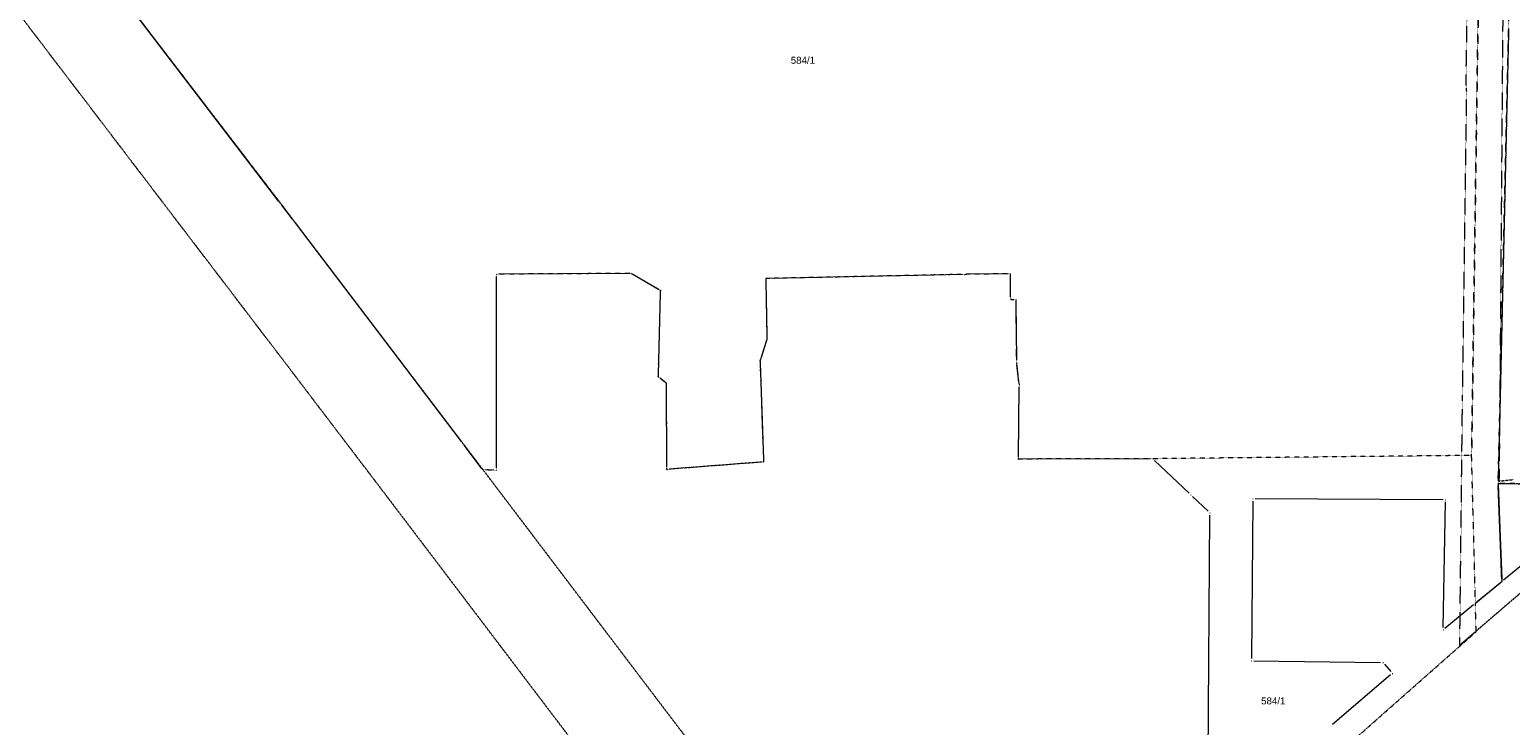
# Model space of a CAD drawing. Header units: millimetres. Extents: x 7098408 to 7789344, y 5351952 to 5979042.
# Tile 6 of 33: x 7334918 to 7495146, y 5562862 to 5638077. Entities that reach past the tile are written whole.
import ezdxf

# ---------------------------------------------------------------- set-up
doc = ezdxf.new("R2010")
doc.units = ezdxf.units.MM
doc.header["$MEASUREMENT"] = 0
doc.linetypes.add('4002', pattern=[2, 1, -1])
doc.linetypes.add('4003', pattern=[3, 2, -1])
for name, color, linetype, lineweight, true_color in [('Drogi_Nr_pióra__102', 7, 'Continuous', 5, 0xcccccc), ('Dzialki_Nr_pióra__102', 7, 'Continuous', 5, 0xcccccc), ('SYSTEM_Nr_pióra__102', 7, 'Continuous', 5, 0xcccccc), ('Uzytki_Nr_pióra__102', 7, 'Continuous', 5, 0xcccccc)]:
    doc.layers.add(name, color=color, linetype=linetype, lineweight=lineweight, true_color=true_color)
doc.styles.add('STYL_AUTOMATYCZNY_2', font='arial.ttf')

msp = doc.modelspace()

# ---------------------------------------------------------------- linework, layer by layer
at = {"layer": 'Drogi_Nr_pióra__102', "color": 254, "linetype": '4003', "lineweight": 5, "true_color": 0xcccccc}
for p, q in [((7490351.07, 5632394.66), (7490555.24, 5645919.75)), ((7494317.32, 5639312.33), (7493991.05, 5596364.11)), ((7490419.12, 5631406.85), (7490351.07, 5632394.66)), ((7489967.75, 5598392.78), (7490419.12, 5631406.85)), ((7489670.51, 5571536.76), (7489967.75, 5598392.78)), ((7493991.05, 5596364.11), (7493909.99, 5589274.3)), ((7493909.99, 5589274.3), (7495480.27, 5589431.43)), ((7499951.94, 5580353.99), (7489670.51, 5571536.76))]:
    msp.add_line(p, q, dxfattribs=at)
at = {"layer": 'Dzialki_Nr_pióra__102', "color": 254, "linetype": 'Continuous', "lineweight": 5, "true_color": 0xcccccc}
for p, q in [((7361901.74, 5619515.1), (7316698.67, 5678457.43)), ((7494946.84, 5637702.01), (7493827.92, 5589252.28)), ((7363373.95, 5617574.51), (7362204.99, 5619117.77)), ((7381648.93, 5593544.8), (7363676.19, 5617176.18)), ((7385403.01, 5611390.44), (7385393, 5590713.48)), ((7399734.76, 5611719.71), (7385653.22, 5611641.64)), ((7402971.42, 5609994.29), (7400201.15, 5611595.6)), ((7435844.37, 5611615.62), (7414827.14, 5611175.26)), ((7440788.43, 5611686.68), (7436344.78, 5611624.63)), ((7441065.65, 5609138.59), (7441041.63, 5611440.48)), ((7402953.4, 5600791.74), (7403181.59, 5609618.98)), ((7414581.94, 5610920.05), (7414692.03, 5604865.09)), ((7441408.94, 5608876.37), (7441318.86, 5608880.38)), ((7441726.2, 5602353.03), (7441662.14, 5608618.16)), ((7414619.97, 5604376.68), (7414023.48, 5602521.16)), ((7413955.42, 5602032.76), (7414317.72, 5591594.2)), ((7441971.4, 5599969.07), (7441757.22, 5601854.62)), ((7403631.96, 5599997.09), (7403143.56, 5600385.41)), ((7403877.16, 5590783.54), (7403829.12, 5599590.76)), ((7441912.35, 5591904.46), (7441996.42, 5599470.66)), ((7383830.72, 5590672.45), (7381951.18, 5593146.48)), ((7385142.8, 5590465.28), (7384232.05, 5590471.28)), ((7414077.52, 5591324.98), (7404127.36, 5590552.35)), ((7456191.06, 5591683.28), (7442159.55, 5591655.25)), ((7460382.49, 5587953.22), (7456623.41, 5591512.14)), ((7494072.12, 5589001.08), (7504200.42, 5588953.04)), ((7462434.18, 5586011.63), (7460746.79, 5587608.94)), ((7487877.04, 5587261.65), (7467530.36, 5587349.72)), ((7493830.92, 5588751.87), (7494213.24, 5578653.59)), ((7494213.24, 5578653.59), (7493830.92, 5588751.87)), ((7462447.19, 5557566.3), (7462615.32, 5585589.28)), ((7467278.15, 5587100.52), (7467122.02, 5570096.57)), ((7487872.04, 5573439.32), (7488122.24, 5587010.44)), ((7497141.64, 5580796.35), (7494415.4, 5578562.52)), ((7494029.08, 5578244.26), (7491553.05, 5576210.59)), ((7491166.74, 5575893.33), (7488060.19, 5573347.24)), ((7467370.22, 5569843.37), (7481101.48, 5569669.22)), ((7482172.36, 5568322.12), (7475887.21, 5562943.71)), ((7481514.82, 5569476.07), (7482199.38, 5568675.41))]:
    msp.add_line(p, q, dxfattribs=at)
at = {"layer": 'SYSTEM_Nr_pióra__102', "color": 254, "linetype": 'Continuous', "lineweight": 5, "true_color": 0xcccccc}
for p, q in [((7494952.84, 5637952.22), (7495002.88, 5637952.22)), ((7494952.84, 5637952.22), (7495002.88, 5637952.22)), ((7494952.84, 5637952.22), (7495002.88, 5637952.22)), ((7494952.84, 5637952.22), (7495002.88, 5637952.22)), ((7362053.86, 5619316.94), (7362103.91, 5619316.94)), ((7362053.86, 5619316.94), (7362103.91, 5619316.94)), ((7363525.07, 5617375.34), (7363575.11, 5617375.34)), ((7363525.07, 5617375.34), (7363575.11, 5617375.34)), ((7385403.01, 5611640.64), (7385453.05, 5611640.64)), ((7385403.01, 5611640.64), (7385453.05, 5611640.64)), ((7399984.97, 5611720.71), (7400035.01, 5611720.71)), ((7399984.97, 5611720.71), (7400035.01, 5611720.71)), ((7436094.58, 5611620.62), (7436144.62, 5611620.62)), ((7436094.58, 5611620.62), (7436144.62, 5611620.62)), ((7441038.63, 5611690.68), (7441088.67, 5611690.68)), ((7441038.63, 5611690.68), (7441088.67, 5611690.68)), ((7403187.59, 5609869.19), (7403237.64, 5609869.19)), ((7403187.59, 5609869.19), (7403237.64, 5609869.19)), ((7414576.93, 5611170.26), (7414626.97, 5611170.26)), ((7414576.93, 5611170.26), (7414626.97, 5611170.26)), ((7441068.66, 5608888.38), (7441118.7, 5608888.38)), ((7441068.66, 5608888.38), (7441118.7, 5608888.38)), ((7441659.14, 5608868.37), (7441709.18, 5608868.37)), ((7441659.14, 5608868.37), (7441709.18, 5608868.37)), ((7414697.03, 5604614.88), (7414747.07, 5604614.88)), ((7414697.03, 5604614.88), (7414747.07, 5604614.88)), ((7413946.42, 5602282.97), (7413996.46, 5602282.97)), ((7413946.42, 5602282.97), (7413996.46, 5602282.97)), ((7441729.2, 5602102.82), (7441779.24, 5602102.82)), ((7441729.2, 5602102.82), (7441779.24, 5602102.82)), ((7402947.4, 5600541.54), (7402997.44, 5600541.54)), ((7402947.4, 5600541.54), (7402997.44, 5600541.54)), ((7403828.12, 5599840.97), (7403878.16, 5599840.97)), ((7403828.12, 5599840.97), (7403878.16, 5599840.97)), ((7441999.42, 5599720.87), (7442049.46, 5599720.87)), ((7441999.42, 5599720.87), (7442049.46, 5599720.87)), ((7381800.06, 5593345.64), (7381850.1, 5593345.64)), ((7381800.06, 5593345.64), (7381850.1, 5593345.64)), ((7383981.85, 5590473.28), (7384031.89, 5590473.28)), ((7383981.85, 5590473.28), (7384031.89, 5590473.28)), ((7385393, 5590463.28), (7385443.04, 5590463.28)), ((7385393, 5590463.28), (7385443.04, 5590463.28)), ((7403878.16, 5590533.33), (7403928.2, 5590533.33)), ((7403878.16, 5590533.33), (7403928.2, 5590533.33)), ((7414326.73, 5591344), (7414376.77, 5591344)), ((7414326.73, 5591344), (7414376.77, 5591344)), ((7441909.35, 5591654.25), (7441959.39, 5591654.25)), ((7441909.35, 5591654.25), (7441959.39, 5591654.25)), ((7456441.26, 5591684.28), (7456491.3, 5591684.28)), ((7456441.26, 5591684.28), (7456491.3, 5591684.28)), ((7493821.91, 5589002.08), (7493871.96, 5589002.08)), ((7493821.91, 5589002.08), (7493871.96, 5589002.08)), ((7493821.91, 5589002.08), (7493871.96, 5589002.08)), ((7493821.91, 5589002.08), (7493871.96, 5589002.08)), ((7460564.64, 5587781.08), (7460614.68, 5587781.08)), ((7460564.64, 5587781.08), (7460614.68, 5587781.08)), ((7467280.15, 5587350.72), (7467330.19, 5587350.72)), ((7467280.15, 5587350.72), (7467330.19, 5587350.72)), ((7488127.24, 5587260.65), (7488177.29, 5587260.65)), ((7488127.24, 5587260.65), (7488177.29, 5587260.65)), ((7462616.33, 5585839.48), (7462666.37, 5585839.48)), ((7462616.33, 5585839.48), (7462666.37, 5585839.48)), ((7494222.24, 5578403.39), (7494272.28, 5578403.39)), ((7494222.24, 5578403.39), (7494272.28, 5578403.39)), ((7494222.24, 5578403.39), (7494272.28, 5578403.39)), ((7494222.24, 5578403.39), (7494272.28, 5578403.39)), ((7491359.9, 5576051.46), (7491409.94, 5576051.46)), ((7491359.9, 5576051.46), (7491409.94, 5576051.46)), ((7487867.03, 5573189.11), (7487917.07, 5573189.11)), ((7487867.03, 5573189.11), (7487917.07, 5573189.11)), ((7467120.02, 5569846.37), (7467170.06, 5569846.37)), ((7467120.02, 5569846.37), (7467170.06, 5569846.37)), ((7481351.69, 5569666.22), (7481401.73, 5569666.22)), ((7481351.69, 5569666.22), (7481401.73, 5569666.22)), ((7482362.52, 5568485.25), (7482412.56, 5568485.25)), ((7482362.52, 5568485.25), (7482412.56, 5568485.25))]:
    msp.add_line(p, q, dxfattribs=at)
at = {"layer": 'Uzytki_Nr_pióra__102', "color": 254, "linetype": '4002', "lineweight": 5, "true_color": 0xcccccc, "flags": 128}
for points in [[(7437966.11, 5927709.82), (7445402.21, 5927729.83), (7452808.28, 5928200.22), (7461405.33, 5928960.84), (7464517.88, 5929321.14), (7465228.47, 5929351.16), (7470943.15, 5930141.81), (7477328.39, 5931382.83), (7483613.54, 5933014.17), (7489788.61, 5935045.83), (7494772.69, 5936867.33), (7496494.11, 5937327.7), (7491550.05, 5632707.92), (7490949.56, 5592044.57), (7460664.73, 5591734.32), (7456441.26, 5591684.28), (7441909.35, 5591654.25), (7441999.42, 5599720.87), (7441729.2, 5602102.82), (7441659.14, 5608868.37), (7441068.66, 5608888.38), (7441038.63, 5611690.68), (7436094.58, 5611620.62), (7414576.93, 5611170.26), (7414697.03, 5604614.88), (7413946.42, 5602282.97), (7414326.73, 5591344), (7403878.16, 5590533.33), (7403828.12, 5599840.97), (7402947.4, 5600541.54), (7403187.59, 5609869.19), (7399984.97, 5611720.71), (7385403.01, 5611640.64), (7385393, 5590463.28), (7383981.85, 5590473.28), (7381800.06, 5593345.64), (7363525.07, 5617375.34), (7362053.86, 5619316.94), (7316546.55, 5678655.59), (7314945.24, 5680657.23), (7282078.28, 5724012.79), (7279886.49, 5726905.16), (7199350.45, 5832731.94), (7140221.96, 5910315.55), (7130323.85, 5925147.72), (7121266.42, 5942471.92), (7122637.54, 5942872.25), (7151971.6, 5943182.51), (7151821.47, 5948186.61), (7151821.47, 5954161.51), (7153362.74, 5955712.78), (7153292.68, 5960226.48), (7170276.61, 5959876.19), (7190393.1, 5960156.42), (7202372.93, 5960306.55), (7218075.8, 5960546.74), (7221408.53, 5960566.76), (7261781.64, 5960887.02), (7261811.67, 5970645.03), (7273901.58, 5970344.78), (7273731.44, 5961937.89), (7273701.42, 5960877.02), (7281467.78, 5960766.93), (7283709.62, 5960756.92), (7285240.88, 5960686.86), (7294918.81, 5959926.24), (7308299.79, 5958435.01), (7321600.69, 5956283.25), (7331208.57, 5954271.6), (7333880.76, 5953721.15), (7334771.49, 5953480.95), (7343118.34, 5951329.19), (7344379.37, 5950918.85), (7347792.17, 5950038.13), (7388795.79, 5938238.45), (7391227.79, 5937527.87), (7408692.11, 5932333.61), (7413506.06, 5931062.57), (7415888.01, 5930482.09), (7416858.8, 5930211.87), (7423183.99, 5929090.95), (7430560.04, 5928170.2), (7437966.11, 5927709.82), (7267686.48, 5827287.47), (7260240.38, 5827227.42), (7260170.32, 5819461.05), (7267596.41, 5819531.11), (7267686.48, 5827287.47), (7437966.11, 5927709.82), (7349773.79, 5810513.72), (7342477.81, 5810353.59), (7342457.8, 5802477.13), (7349753.78, 5802317), (7349773.79, 5810513.72), (7437966.11, 5927709.82), (7478509.36, 5833822.83), (7478229.13, 5826386.73), (7485885.41, 5826106.5), (7486165.64, 5833532.59), (7478509.36, 5833822.83), (7437966.11, 5927709.82), (7328856.64, 5745240.19), (7317807.58, 5745210.17), (7317607.42, 5717727.63), (7328546.39, 5717377.35), (7328856.64, 5745240.19), (7437966.11, 5927709.82), (7430810.24, 5684110.07), (7430660.12, 5676623.93), (7438316.4, 5676423.76), (7438436.5, 5683879.88), (7430810.24, 5684110.07)], [(7667314.18, 5677154.36), (7657516.14, 5667976.84), (7605963.87, 5622749.75), (7449825.84, 5487318.7), (7446603.19, 5491532.15), (7444041.09, 5494534.61), (7443520.67, 5495575.47), (7434253.07, 5507715.42), (7433632.56, 5508536.1), (7432591.71, 5509907.22), (7421042.23, 5525119.69), (7373813.51, 5587310.69), (7363274.87, 5601142.03), (7361663.54, 5603253.76), (7316316.36, 5662642.46), (7314885.19, 5664463.96), (7312873.54, 5667206.2), (7281978.2, 5707729.43), (7279596.25, 5710711.88), (7252474.01, 5746641.34), (7191383.91, 5826676.97), (7131885.13, 5904801.03), (7121446.57, 5920523.93), (7110357.47, 5941721.31), (7103121.54, 5961237.31), (7119164.69, 5960907.04), (7118964.53, 5946865.53), (7121266.42, 5942471.92), (7130323.85, 5925147.72), (7140221.96, 5910315.55), (7199350.45, 5832731.94), (7279886.49, 5726905.16), (7282078.28, 5724012.79), (7314945.24, 5680657.23), (7316546.55, 5678655.59), (7362053.86, 5619316.94), (7363525.07, 5617375.34), (7381800.06, 5593345.64), (7383981.85, 5590473.28), (7406210.07, 5561199.28), (7405909.83, 5560989.11), (7421652.74, 5538700.83), (7422703.6, 5539491.48), (7432001.22, 5527251.44), (7436234.69, 5530964.49), (7438056.19, 5528382.37), (7449785.8, 5536659.16), (7450236.17, 5537329.71), (7455620.59, 5542163.67), (7456491.3, 5542574.01), (7459523.79, 5544805.84), (7491439.96, 5572988.95), (7491359.9, 5576051.46), (7494222.24, 5578403.39), (7493821.91, 5589002.08), (7504450.63, 5588952.04), (7512787.47, 5594476.57), (7516080.17, 5597368.94), (7518812.41, 5599770.91), (7538578.61, 5617095.11), (7540460.16, 5618706.44), (7542381.73, 5620357.79), (7554932.02, 5631116.61), (7556593.39, 5632547.78), (7569724.15, 5644017.19), (7570164.52, 5644397.5), (7576900.04, 5650282.33), (7581553.85, 5654345.66), (7593213.42, 5664654.11), (7603231.63, 5672950.92), (7623147.96, 5690655.43), (7626030.33, 5693157.49), (7636869.21, 5702575.21), (7641012.61, 5706808.68), (7649619.67, 5717057.08), (7650800.64, 5718458.23), (7655174.22, 5724463.16), (7659267.58, 5730418.04), (7661019.02, 5733210.33), (7663060.69, 5736463), (7666393.42, 5742457.91), (7669626.07, 5749193.43), (7672428.37, 5755438.56), (7683887.77, 5780519.12), (7686059.55, 5785243), (7698349.63, 5812165.07), (7701852.5, 5819711.26), (7710259.39, 5838266.47), (7710259.39, 5840978.7), (7710209.35, 5853549.01), (7715753.9, 5853488.96), (7718696.31, 5864938.35), (7720197.54, 5878029.08), (7720167.52, 5925628.11), (7721328.47, 5925327.87), (7724170.8, 5924687.34), (7727023.14, 5924036.81), (7732667.77, 5922355.43), (7735390, 5921174.46), (7734919.61, 5900117.19), (7734899.6, 5898415.8), (7734849.56, 5891239.91), (7734519.29, 5871003.32), (7740924.54, 5870953.28), (7756082.97, 5870614), (7757943.49, 5874557.23), (7758158.67, 5889318.34), (7768807.4, 5911986.93), (7789344.24, 5915339.67), (7757127.83, 5846273.04), (7740994.6, 5811414.46), (7733138.15, 5794690.74), (7712781.46, 5750414.44), (7742645.95, 5743588.84), (7696368, 5702775.37)], [(7649619.67, 5755548.65), (7649569.63, 5744829.86), (7633406.37, 5725554.05), (7633446.41, 5712453.31), (7629393.08, 5707299.08), (7636869.21, 5702575.21), (7626030.33, 5693157.49), (7623147.96, 5690655.43), (7603231.63, 5672950.92), (7593213.42, 5664654.11), (7581553.85, 5654345.66), (7580723.17, 5671209.49), (7579952.54, 5672350.42), (7577900.86, 5673631.47), (7577290.36, 5673731.56), (7574808.32, 5674141.89), (7570815.05, 5674131.88), (7547355.81, 5674091.85), (7547345.8, 5666265.43), (7548606.84, 5666205.38), (7548716.93, 5655906.94), (7548756.96, 5651763.54), (7556363.2, 5644187.33), (7569724.15, 5644017.19), (7556593.39, 5632547.78), (7554932.02, 5631116.61), (7542381.73, 5620357.79), (7540460.16, 5618706.44), (7538578.61, 5617095.11), (7518812.41, 5599770.91), (7516080.17, 5597368.94), (7512787.47, 5594476.57), (7504450.63, 5588952.04), (7493821.91, 5589002.08), (7494952.84, 5637952.22), (7495443.24, 5692086.61), (7495923.64, 5716906.96), (7498565.8, 5904380.69), (7498936.11, 5938118.35), (7500847.68, 5938868.97), (7500957.77, 5920243.7), (7503910.19, 5920273.72), (7511246.2, 5920353.79), (7511206.17, 5917521.46), (7503910.19, 5917561.5), (7503870.15, 5909835.16), (7511176.14, 5909795.13), (7511076.06, 5908694.23), (7499986.97, 5908644.18), (7499996.98, 5904891.11), (7500057.03, 5896374.12), (7508684.1, 5896254.02), (7508203.71, 5868661.4), (7508093.62, 5855720.79), (7518181.89, 5855630.71), (7520353.67, 5855590.68), (7520653.92, 5872314.39), (7521985.01, 5872354.43), (7522835.71, 5942982.34), (7524176.81, 5943142.47), (7523135.95, 5872384.45), (7522835.71, 5852638.26), (7534365.16, 5852678.29), (7545184.03, 5852728.33), (7556183.05, 5852768.37), (7557914.47, 5852718.33), (7574227.85, 5852808.4), (7580272.8, 5852838.42), (7592372.73, 5852908.48), (7601640.33, 5852958.52), (7603842.13, 5852958.52), (7615301.53, 5852998.55), (7626320.56, 5853038.59), (7629202.93, 5853108.65), (7639181.11, 5853148.68), (7651050.84, 5853198.72), (7662830.5, 5853248.76), (7674389.98, 5853288.79), (7686419.84, 5853338.83), (7698189.5, 5853378.87), (7710209.35, 5853549.01), (7710259.39, 5840978.7), (7674960.45, 5840878.62), (7674980.46, 5794880.9), (7679634.28, 5795191.15), (7686119.6, 5798003.46), (7693305.49, 5801116.01), (7686059.55, 5785243), (7683887.77, 5780519.12), (7672428.37, 5755438.56), (7661349.29, 5755498.6), (7649619.67, 5755548.65), (7624078.73, 5780298.94), (7616342.38, 5780509.11), (7616162.23, 5772982.94), (7623888.57, 5772762.76), (7624078.73, 5780298.94), (7649619.67, 5755548.65), (7555122.18, 5752346.02), (7555112.17, 5754287.61), (7555102.16, 5758731.26), (7555622.59, 5794260.39), (7555742.69, 5801346.2), (7544233.25, 5801336.19), (7542321.68, 5801396.24), (7533564.5, 5801396.24), (7519553.01, 5801396.24), (7507513.14, 5801396.24), (7503549.89, 5801396.24), (7500847.68, 5801396.24), (7500857.68, 5779378.19), (7500857.68, 5773573.43), (7500857.68, 5735842.49), (7506812.57, 5735842.49), (7518372.05, 5735852.5), (7532873.94, 5735852.5), (7538888.87, 5735852.5), (7541611.1, 5738614.76), (7543602.73, 5740656.43), (7555122.18, 5752346.02), (7649619.67, 5755548.65), (7623838.53, 5720219.68), (7601820.47, 5720760.12), (7601580.28, 5711992.93), (7601400.13, 5703896.29), (7579021.78, 5704336.65), (7579051.8, 5683169.29), (7581473.79, 5677004.24), (7585016.69, 5673161.09), (7600799.64, 5672890.87), (7601189.96, 5694758.8), (7612809.48, 5694398.5), (7623208.01, 5694208.35), (7623838.53, 5720219.68)], [(7491359.9, 5576051.46), (7490949.56, 5592044.57), (7491550.05, 5632707.92), (7496494.11, 5937327.7), (7498936.11, 5938118.35), (7498565.8, 5904380.69), (7495923.64, 5716906.96), (7495443.24, 5692086.61), (7494952.84, 5637952.22), (7493821.91, 5589002.08), (7494222.24, 5578403.39)]]:
    msp.add_lwpolyline(points, close=True, dxfattribs=at)

# ---------------------------------------------------------------- texts
at = {"layer": 'Dzialki_Nr_pióra__102', "color": 254, "linetype": 'Continuous', "lineweight": 5, "true_color": 0xcccccc, "char_height": 750, "attachment_point": 7, "style": 'STYL_AUTOMATYCZNY_2'}
for insert in [(7417280.35, 5634377.53), (7468175.08, 5565117.74)]:
    msp.add_mtext('\\A1;{\\pql;\\fArial|b0|i0|c238|p0;\\W1.000000;584/1}', dxfattribs=dict(at, insert=insert))

doc.saveas('drawing.dxf')
